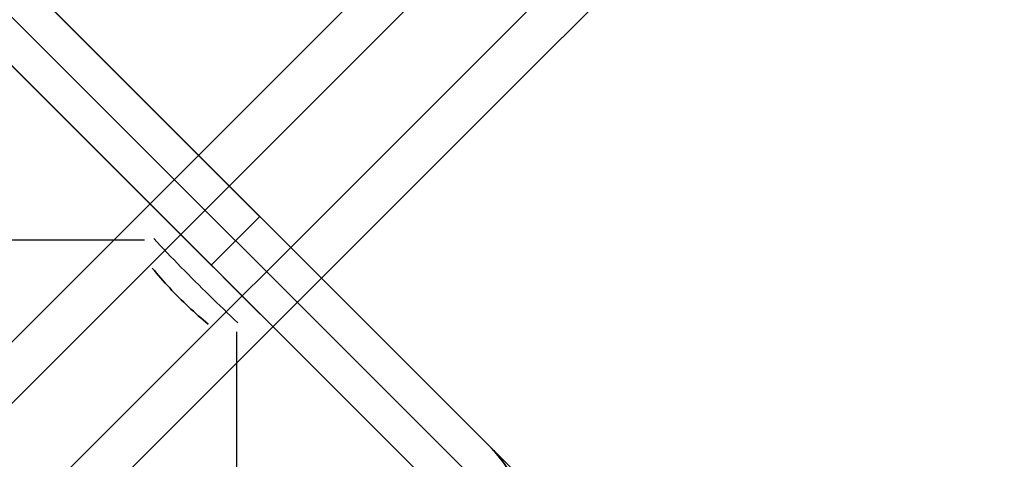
# Model space of a CAD drawing. Header units: millimetres. Extents: x -630 to 192, y -7 to 1615.
# Tile 248 of 249: x 170 to 191, y 1593 to 1602. Entities that reach past the tile are written whole.
import ezdxf

# ---------------------------------------------------------------- set-up
doc = ezdxf.new("R2010")
doc.units = ezdxf.units.MM
doc.header["$MEASUREMENT"] = 0
doc.layers.add('OVIDIO 160x80x72h', color=7, linetype='Continuous')

msp = doc.modelspace()

# ---------------------------------------------------------------- linework, layer by layer
at = {"layer": 'OVIDIO 160x80x72h'}
for points in [[(158.737, 1614.146), (191.263, 1581.619)], [(191.263, 1581.619), (158.737, 1614.146)], [(158.207, 1613.615), (190.733, 1581.089)], [(190.202, 1580.559), (157.676, 1613.085)], [(157.676, 1613.085), (190.202, 1580.559)], [(164.217, 1608.665), (185.783, 1587.099)], [(163.156, 1607.605), (184.722, 1586.039)], [(180.303, 1592.579), (169.697, 1603.185)], [(169.697, 1603.185), (180.303, 1592.579)], [(169.99, 1602.893), (180.01, 1592.872)], [(180.01, 1592.872), (169.99, 1602.893)], [(169.99, 1602.893), (180.01, 1592.872)], [(180.01, 1592.872), (169.99, 1602.893)], [(180.01, 1592.872), (169.99, 1602.893)], [(169.167, 1602.655), (179.773, 1592.049)], [(168.636, 1602.125), (179.242, 1591.519)], [(179.242, 1591.519), (168.636, 1602.125)], [(173.939, 1596.822), (175, 1597.882)], [(173.939, 1596.822), (175, 1597.882)], [(160.088, 1597.376), (172.481, 1597.376)], [(174.494, 1582.971), (174.494, 1595.364)], [(180.01, 1592.872), (180.06, 1592.821), (180.109, 1592.769), (180.157, 1592.715), (180.204, 1592.659), (180.249, 1592.603), (180.293, 1592.545)], [(180.293, 1592.545), (180.249, 1592.603), (180.204, 1592.659), (180.157, 1592.715), (180.109, 1592.769), (180.06, 1592.821), (180.01, 1592.872)], [(180.298, 1592.538), (180.253, 1592.597), (180.207, 1592.655), (180.16, 1592.712), (180.111, 1592.766), (180.061, 1592.82), (180.01, 1592.872)]]:
    msp.add_lwpolyline(points, dxfattribs=at)
at = {"layer": 'OVIDIO 160x80x72h', "extrusion": (-0.235702, -0.235702, 0.942809)}
for points in [[(-1008.027, 1310.276), (-1008.027, 1419.354)], [(-1007.078, 1419.354), (-1007.078, 1310.276)], [(-1005.181, 1310.276), (-1005.181, 1419.354)], [(-1004.232, 1419.354), (-1004.232, 1310.276)]]:
    msp.add_lwpolyline(points, dxfattribs=at)
at = {"layer": 'OVIDIO 160x80x72h', "extrusion": (0, 1, 0)}
for points in [[(-172.481, 717.004), (-160.088, 717.004)], [(-160.088, 719.687), (-172.481, 719.687)], [(-175.165, 717.004), (-173.823, 719.687)], [(-173.823, 719.687), (-175.165, 717.004)], [(-175.165, 717.004), (-173.823, 719.687)]]:
    msp.add_lwpolyline(points, dxfattribs=at)
at = {"layer": 'OVIDIO 160x80x72h', "extrusion": (0.004841, 0.999988, 4.68704e-05)}
for points in [[(-164.977, 716.931), (-164.744, 716.929)], [(-164.744, 716.929), (-164.977, 716.931)]]:
    msp.add_lwpolyline(points, dxfattribs=at)
at = {"layer": 'OVIDIO 160x80x72h', "extrusion": (1, 0, 0)}
for points in [[(1598.047, 717.004), (1596.705, 719.687)], [(1598.047, 717.004), (1596.705, 719.687)], [(1596.705, 719.687), (1598.047, 717.004)], [(1597.882, 719.866), (1597.882, 721.366)], [(1597.882, -0.134), (1597.882, 719.866)], [(1596.822, -0.134), (1596.822, 719.866)], [(1595.364, 719.687), (1582.971, 719.687)], [(1582.971, 717.004), (1595.364, 717.004)], [(1592.872, 721.366), (1592.872, 719.866)], [(1592.872, 719.866), (1592.872, 721.366)]]:
    msp.add_lwpolyline(points, dxfattribs=at)
at = {"layer": 'OVIDIO 160x80x72h', "extrusion": (0.999766, -0.009304, 0.019545)}
for points in [[(1599.584, 713.784), (1598.294, 716.493)], [(1599.584, 713.784), (1598.294, 716.493)], [(1598.294, 716.493), (1599.584, 713.784)]]:
    msp.add_lwpolyline(points, dxfattribs=at)
at = {"layer": 'OVIDIO 160x80x72h', "extrusion": (-0.071643, -0.008942, 0.99739)}
msp.add_lwpolyline([(-1563.714, 419.896), (-1563.714, 420.1)], dxfattribs=at)
at = {"layer": 'OVIDIO 160x80x72h', "extrusion": (0.986196, -0.050971, 0.15754)}
msp.add_lwpolyline([(1604.063, 693.503), (1603.128, 696.353)], dxfattribs=at)
at = {"layer": 'OVIDIO 160x80x72h', "extrusion": (-0.145236, -0.044201, 0.988409)}
for points in [[(-1477.31, 732.034), (-1477.31, 731.855)], [(-1477.31, 731.855), (-1477.31, 732.034)]]:
    msp.add_lwpolyline(points, dxfattribs=at)
at = {"layer": 'OVIDIO 160x80x72h', "extrusion": (0.971825, -0.057166, 0.228665)}
for points in [[(1604.28, 679.482), (1603.533, 682.388)], [(1603.533, 682.388), (1604.28, 679.482)]]:
    msp.add_lwpolyline(points, dxfattribs=at)
at = {"layer": 'OVIDIO 160x80x72h', "extrusion": (-0.050971, 0.986196, 0.15754)}
msp.add_lwpolyline([(-256.52, 458.071), (-255.585, 460.921)], dxfattribs=at)
at = {"layer": 'OVIDIO 160x80x72h', "extrusion": (-0.009304, 0.999766, 0.019545)}
for points in [[(-188.714, 688.426), (-190.004, 685.717)], [(-190.004, 685.717), (-188.714, 688.426)], [(-189.715, 686.324), (-188.714, 688.426)]]:
    msp.add_lwpolyline(points, dxfattribs=at)
at = {"layer": 'OVIDIO 160x80x72h', "extrusion": (0.999988, 0.004841, 4.68704e-05)}
for points in [[(1594.497, 716.995), (1594.731, 716.998)], [(1594.731, 716.998), (1594.497, 716.995)]]:
    msp.add_lwpolyline(points, dxfattribs=at)
at = {"layer": 'OVIDIO 160x80x72h', "extrusion": (-0.044201, -0.145236, 0.988409)}
for points in [[(-298.206, 1667.837), (-298.206, 1668.015)], [(-298.206, 1668.015), (-298.206, 1667.837)]]:
    msp.add_lwpolyline(points, dxfattribs=at)
at = {"layer": 'OVIDIO 160x80x72h', "extrusion": (-0.008942, -0.071643, 0.99739)}
msp.add_lwpolyline([(-24.443, 1652.368), (-24.443, 1652.571)], dxfattribs=at)
at = {"layer": 'OVIDIO 160x80x72h', "extrusion": (0, -1.52159e-08, 1)}
for points in [[(180.889, 1590.722), (180.888, 1590.84), (180.885, 1590.911), (180.88, 1590.983), (180.874, 1591.055), (180.865, 1591.127), (180.855, 1591.199), (180.843, 1591.271), (180.83, 1591.343), (180.815, 1591.415), (180.797, 1591.487), (180.778, 1591.558), (180.758, 1591.629), (180.735, 1591.699), (180.711, 1591.769), (180.685, 1591.838), (180.657, 1591.907), (180.628, 1591.975), (180.597, 1592.042), (180.564, 1592.108), (180.53, 1592.174), (180.494, 1592.238), (180.457, 1592.302), (180.418, 1592.364), (180.378, 1592.426), (180.336, 1592.486), (180.293, 1592.545), (180.249, 1592.603), (180.204, 1592.659), (180.157, 1592.715), (180.109, 1592.769), (180.06, 1592.821), (180.01, 1592.872)], [(180.01, 1592.872), (180.06, 1592.821), (180.109, 1592.769), (180.157, 1592.715), (180.204, 1592.659), (180.249, 1592.603), (180.293, 1592.545), (180.336, 1592.486), (180.378, 1592.426), (180.418, 1592.364), (180.457, 1592.302), (180.494, 1592.238), (180.53, 1592.174), (180.564, 1592.108), (180.597, 1592.042), (180.628, 1591.975), (180.657, 1591.907), (180.685, 1591.838), (180.711, 1591.769), (180.735, 1591.699), (180.758, 1591.629), (180.778, 1591.558), (180.797, 1591.487), (180.815, 1591.415), (180.83, 1591.343), (180.843, 1591.271), (180.855, 1591.199), (180.865, 1591.127), (180.874, 1591.055), (180.88, 1590.983), (180.885, 1590.911), (180.888, 1590.84), (180.889, 1590.768), (180.889, 1590.722)]]:
    msp.add_lwpolyline(points, dxfattribs=at)
at = {"layer": 'OVIDIO 160x80x72h'}
for points in [[(173.939, 1596.822, 716.736), (173.836, 1596.925, 716.737), (173.733, 1597.028, 716.743), (173.63, 1597.131, 716.753), (173.527, 1597.234, 716.766), (173.424, 1597.337, 716.783), (173.321, 1597.44, 716.803), (173.219, 1597.542, 716.828), (173.117, 1597.644, 716.856), (173.016, 1597.745, 716.888), (172.915, 1597.846, 716.924), (172.815, 1597.946, 716.963), (172.715, 1598.046, 717.006)], [(172.715, 1598.046, 717.006), (172.815, 1597.946, 716.963), (172.915, 1597.846, 716.924), (173.016, 1597.745, 716.888), (173.117, 1597.644, 716.856), (173.219, 1597.542, 716.828), (173.321, 1597.44, 716.803), (173.424, 1597.337, 716.783), (173.527, 1597.234, 716.766), (173.63, 1597.131, 716.753), (173.733, 1597.028, 716.743), (173.836, 1596.925, 716.737), (173.939, 1596.822, 716.736)], [(172.683, 1597.401, 718.36), (172.755, 1597.325, 718.327), (172.828, 1597.247, 718.296), (172.901, 1597.17, 718.269), (172.975, 1597.092, 718.244), (173.05, 1597.014, 718.222), (173.125, 1596.936, 718.203), (173.201, 1596.858, 718.187), (173.277, 1596.78, 718.173), (173.354, 1596.702, 718.163), (173.431, 1596.624, 718.156), (173.508, 1596.546, 718.151), (173.586, 1596.468, 718.15)], [(172.65, 1596.757, 719.714), (172.696, 1596.702, 719.69), (172.741, 1596.647, 719.668), (172.788, 1596.593, 719.648), (172.835, 1596.538, 719.631), (172.883, 1596.484, 719.615), (172.932, 1596.43, 719.601), (172.981, 1596.377, 719.59), (173.03, 1596.323, 719.581), (173.08, 1596.271, 719.573), (173.13, 1596.218, 719.568), (173.181, 1596.166, 719.565), (173.232, 1596.115, 719.564)], [(173.232, 1596.115, 719.564), (173.181, 1596.166, 719.565), (173.13, 1596.218, 719.568), (173.08, 1596.271, 719.573), (173.03, 1596.323, 719.581), (172.981, 1596.377, 719.59), (172.932, 1596.43, 719.601), (172.883, 1596.484, 719.615), (172.835, 1596.538, 719.631), (172.788, 1596.593, 719.648), (172.741, 1596.647, 719.668), (172.696, 1596.702, 719.69), (172.65, 1596.757, 719.714)], [(175.164, 1595.598, 717.006), (175.064, 1595.697, 716.963), (174.964, 1595.797, 716.924), (174.863, 1595.898, 716.888), (174.761, 1596, 716.856), (174.66, 1596.101, 716.828), (174.557, 1596.204, 716.803), (174.455, 1596.306, 716.783), (174.352, 1596.409, 716.766), (174.249, 1596.512, 716.753), (174.146, 1596.615, 716.743), (174.043, 1596.719, 716.737), (173.939, 1596.822, 716.736)], [(173.939, 1596.822, 716.736), (174.043, 1596.719, 716.737), (174.146, 1596.615, 716.743), (174.249, 1596.512, 716.753), (174.352, 1596.409, 716.766), (174.455, 1596.306, 716.783), (174.557, 1596.204, 716.803), (174.66, 1596.101, 716.828), (174.761, 1596, 716.856), (174.863, 1595.898, 716.888), (174.964, 1595.797, 716.924), (175.064, 1595.697, 716.963), (175.164, 1595.598, 717.006)], [(174.519, 1595.565, 718.36), (174.442, 1595.637, 718.327), (174.365, 1595.71, 718.296), (174.287, 1595.783, 718.269), (174.21, 1595.858, 718.244), (174.132, 1595.932, 718.222), (174.054, 1596.008, 718.203), (173.976, 1596.083, 718.187), (173.898, 1596.16, 718.173), (173.82, 1596.236, 718.163), (173.742, 1596.313, 718.156), (173.664, 1596.391, 718.151), (173.586, 1596.468, 718.15)], [(173.232, 1596.115, 719.564), (173.284, 1596.064, 719.565), (173.336, 1596.013, 719.568), (173.388, 1595.962, 719.573), (173.441, 1595.913, 719.581), (173.494, 1595.863, 719.59), (173.548, 1595.814, 719.601), (173.602, 1595.766, 719.615), (173.656, 1595.718, 719.631), (173.71, 1595.671, 719.649), (173.765, 1595.624, 719.668), (173.819, 1595.578, 719.69), (173.874, 1595.533, 719.714)], [(173.874, 1595.533, 719.714), (173.819, 1595.578, 719.69), (173.765, 1595.624, 719.668), (173.71, 1595.671, 719.649), (173.656, 1595.718, 719.631), (173.602, 1595.766, 719.615), (173.548, 1595.814, 719.601), (173.494, 1595.863, 719.59), (173.441, 1595.913, 719.581), (173.388, 1595.962, 719.573), (173.336, 1596.013, 719.568), (173.284, 1596.064, 719.565), (173.232, 1596.115, 719.564)]]:
    msp.add_polyline3d(points, dxfattribs=at)

doc.saveas('drawing.dxf')
